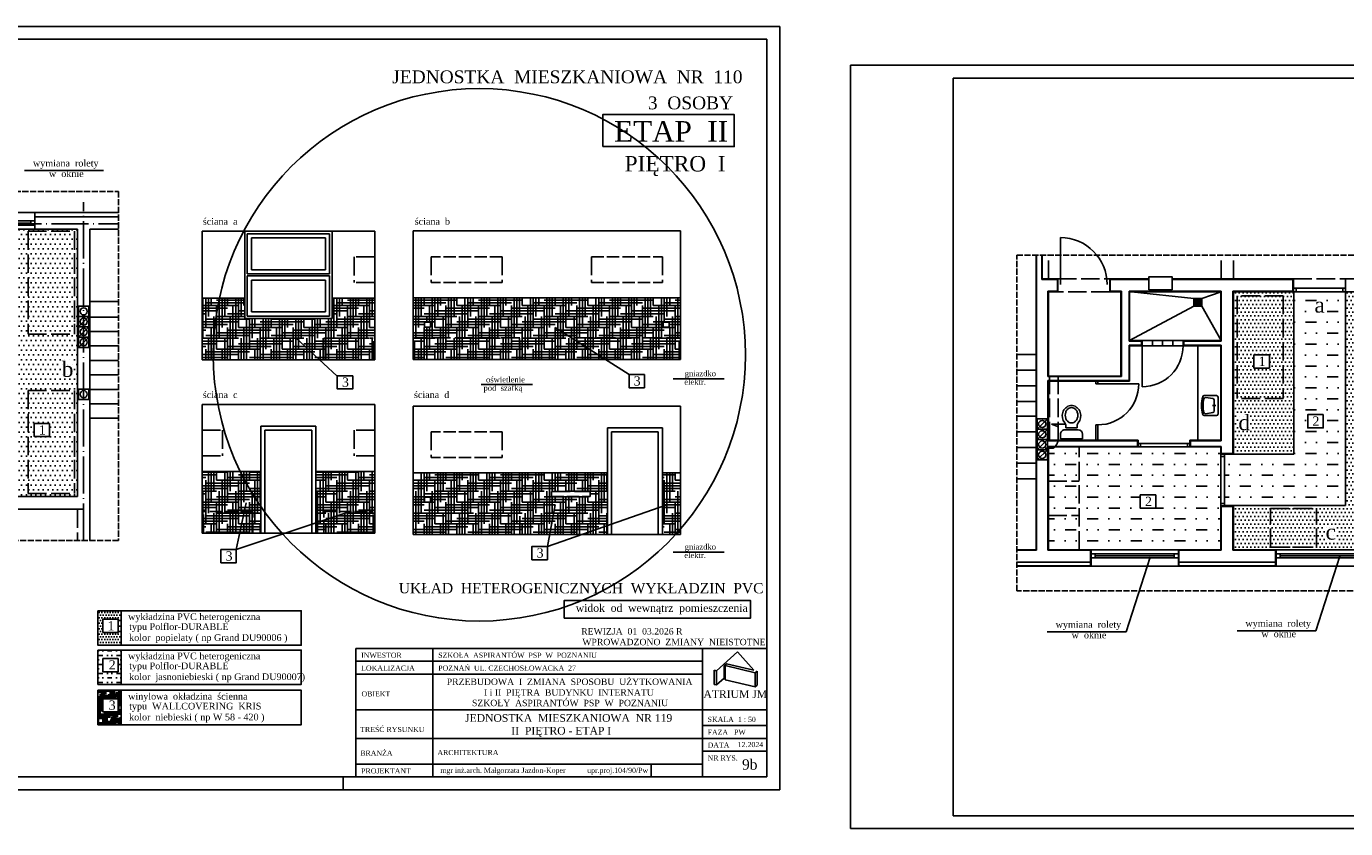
# Model space of a CAD drawing. Extents: x -4334 to 79223, y -1882 to 29514.
# Tile 15 of 60: x 39972 to 42540, y 7874 to 9434. Entities that reach past the tile are written whole.
import ezdxf

# ---------------------------------------------------------------- set-up
doc = ezdxf.new("R2010")
doc.units = 0
doc.header["$MEASUREMENT"] = 0
doc.linetypes.add('ACAD_ISO02W100', pattern=[15, 12, -3])
doc.linetypes.add('ACAD_ISO04W100', pattern=[30.5, 24, -3, 0.5, -3])
doc.layers.get('0').update_dxf_attribs({"color": 251, "linetype": 'CONTINUOUS'})
for name, color, linetype in [('CIENKIE', 251, 'CONTINUOUS'), ('NAPIS', 251, 'CONTINUOUS'), ('OSIE', 251, 'ACAD_ISO04W100'), ('PRZERYW', 251, 'ACAD_ISO02W100'), ('SCIANY', 251, 'CONTINUOUS'), ('urzadzenia', 251, 'CONTINUOUS'), ('URZĄDZENIA', 251, 'CONTINUOUS')]:
    doc.layers.add(name, color=color, linetype=linetype)
doc.styles.add('NEWROMAN', font='TIMES.TTF')

# ---------------------------------------------------------------- blocks, each defined once
blk = doc.blocks.new('R053')
for p, q in [((0.917, 0.692), (0.083, 0.692)), ((0, 0.608), (0, 0)), ((0.095, 0.075), (0.149, 0.421)), ((0.769, 0.492), (0.231, 0.492)), ((0.5, 0.575), (0.5, 0.408)), ((0.905, 0.075), (0.851, 0.421)), ((1, 0), (1, 0.608))]:
    blk.add_line(p, q)
for centre, radius, start, end in [((0.083, 0.608), 0.0833, 90, 180), ((0.917, 0.608), 0.0833, 0, 90), ((0.083, 0), 0.0833, 180, 254.04705), ((0.177, 0.062), 0.0833, 171.19534, 256.97978), ((0.231, 0.408), 0.0833, 90, 171.19534), ((0.769, 0.408), 0.0833, 8.80466, 90), ((0.823, 0.062), 0.0833, 283.02022, 8.80466), ((0.5, 1.458), 1.599, 254.04705, 285.95295), ((0.5, 1.458), 1.516, 256.97978, 283.02022), ((0.917, 0), 0.0833, 285.95295, 0)]:
    blk.add_arc(centre, radius, start, end)
blk = doc.blocks.new('R056')
for p, q in [((-0.332, 0.998), (0.335, 0.998)), ((-0.332, 0.865), (-0.332, 0.998)), ((0.335, 0.998), (0.335, 0.865)), ((0.201, 0.732), (-0.199, 0.732)), ((-0.165, 0.67), (0.001, 0.67)), ((-0.165, 0.67), (-0.165, 0.607)), ((0.168, 0.67), (0.001, 0.67)), ((0.168, 0.67), (0.168, 0.607))]:
    blk.add_line(p, q)
blk.add_lwpolyline([(0.001, 0.067, 0.117514), (0.071, 0.083, 0.104443), (0.135, 0.134, 0.090071), (0.175, 0.207, 0.08201), (0.19, 0.297, 0.08201), (0.175, 0.387, 0.090071), (0.135, 0.459, 0.104443), (0.071, 0.51, 0.117514), (0.001, 0.527, 0.117514), (-0.069, 0.51, 0.104443), (-0.132, 0.459, 0.090071), (-0.172, 0.387, 0.08201), (-0.187, 0.297, 0.08201), (-0.172, 0.207, 0.090071), (-0.132, 0.134, 0.104443), (-0.069, 0.083, 0.117514)], format="xyb", close=True)
for centre, radius, start, end in [((-0.199, 0.865), 0.133, 180, 270), ((0.201, 0.865), 0.133, 270, 0), ((0.038, 0.311), 0.315, 138.639, 258.4219), ((-0.299, 0.607), 0.133, 318.639, 0), ((-0.035, 0.311), 0.315, 281.5781, 41.361), ((0.301, 0.607), 0.133, 180, 221.361), ((0.001, 0.133), 0.133, 258.4219, 281.5781)]:
    blk.add_arc(centre, radius, start, end)

msp = doc.modelspace()

# ---------------------------------------------------------------- hatches: boundary and pattern name
at = {"layer": 'urzadzenia', "ltscale": 3}
h = msp.add_hatch(dxfattribs=at)
h.set_pattern_fill('DOTS', color=256, scale=150, style=0)
h.set_pattern_definition([(0, (-3645.423, 2176.362), (4.6875, 9.375), [0, -9.375])])
h.paths.add_polyline_path([(39818.32, 9039.96), (39735.32, 9039.96), (39735.32, 9006.37), (39952.82, 9006.37), (39952.82, 8519.96), (39953.82, 8519.96), (40071.32, 8519.96), (40071.32, 9039.96), (39988.32, 9039.96)])
h.paths.add_polyline_path([(39975.21, 9035.81), (40065.21, 9035.81), (40065.21, 8835.81), (39975.21, 8835.81)], flags=16)
h.paths.add_polyline_path([(39975.21, 8725.94), (40065.21, 8725.94), (40065.21, 8525.94), (39975.21, 8525.94)], flags=16)
h.paths.add_polyline_path([(39987.1, 8661.92), (40017.15, 8661.92), (40017.15, 8636.27), (39987.1, 8636.27)], flags=0)
h.paths.add_polyline_path([(39975.21, 8835.81), (40065.21, 8835.81), (40065.21, 9035.81), (39975.21, 9035.81)], flags=0)
h.paths.add_polyline_path([(40065.21, 8725.94), (39975.21, 8725.94), (39975.21, 8525.94), (40065.21, 8525.94)], flags=0)
h.paths.add_polyline_path([(39852.82, 8833.42), (39852.82, 8906.37), (39735.32, 8906.37), (39735.32, 8905.37), (39735.32, 8519.96), (39852.82, 8519.96), (39852.82, 8758.69), (39741.42, 8758.69), (39741.42, 8833.42)])
h.paths.add_polyline_path([(39831.86, 8725.94), (39741.86, 8725.94), (39741.86, 8525.94), (39831.86, 8525.94)], flags=17)
h.paths.add_polyline_path([(39741.42, 8833.42), (39741.42, 8758.69), (39852.82, 8758.69), (39852.82, 8833.42)], flags=17)
h.paths.add_polyline_path([(39808.96, 8799.04), (39778.91, 8799.04), (39778.91, 8824.69), (39808.96, 8824.69)], flags=16)
h.paths.add_polyline_path([(40032.8, 8744.04), (40069.2, 8744.04), (40069.2, 8791.09), (40032.8, 8791.09)], flags=24)
h.paths.add_polyline_path([(39898.72, 9007.46), (39927.12, 9007.46), (39927.12, 9038.67), (39898.72, 9038.67)], flags=24)
h.paths.add_polyline_path([(39994.81, 8635.94), (40010.72, 8635.94), (40010.72, 8662.88), (39994.81, 8662.88)], flags=8)
h.paths.add_polyline_path([(39735.95, 8651.21), (39772.42, 8651.21), (39772.42, 8698.26), (39735.95, 8698.26)], flags=25)
h.paths.add_polyline_path([(39786.62, 8798.7), (39802.53, 8798.7), (39802.53, 8825.65), (39786.62, 8825.65)], flags=24)
h = msp.add_hatch(dxfattribs=at)
h.set_pattern_fill('MUDST', color=256, scale=85, style=0)
h.set_pattern_definition([(0, (-3608.558, 2143.61), (42.5, 21.25), [21.25, -21.25, 0, -21.25, 0, -21.25])])
h.paths.add_polyline_path([(42439.11, 8918.16), (42439.11, 8602.38), (42321.11, 8602.38), (42303.6, 8602.38), (42303.6, 8502.38), (42539.11, 8502.38), (42539.11, 8918.16)])
h.paths.add_polyline_path([(42021.11, 8616.16), (42021.11, 8416.16), (42044.11, 8416.16), (42214.11, 8416.16), (42296.6, 8416.16), (42296.6, 8501.38), (42296.6, 8602.38), (42296.6, 8616.16), (42236.6, 8616.16), (42135.6, 8616.16)])
h.paths.add_polyline_path([(41973.13, 8616.16, -0.0337273), (41970.57, 8613.95), (41961.11, 8613.95), (41961.11, 8549.48), (42021.11, 8549.48), (42021.11, 8616.16)])
h.paths.add_polyline_path([(42021.11, 8549.48), (41961.11, 8549.48), (41961.11, 8482.82), (42021.11, 8482.82)])
h.paths.add_polyline_path([(42021.11, 8416.16), (42021.11, 8482.82), (41961.11, 8482.82), (41961.11, 8416.16)])
h.paths.add_polyline_path([(42496.01, 8679.04), (42496.01, 8653.39), (42465.96, 8653.39), (42465.96, 8679.04)], flags=16)
h.paths.add_polyline_path([(42170.01, 8522.76), (42170.01, 8497.11), (42139.96, 8497.11), (42139.96, 8522.76)], flags=16)
h.paths.add_polyline_path([(42473.03, 8905.43), (42506.03, 8905.43), (42506.03, 8869.63), (42473.03, 8869.63)], flags=24)
h.paths.add_polyline_path([(42471.11, 8680.01), (42491.72, 8680.01), (42491.72, 8653.05), (42471.11, 8653.05)], flags=24)
h.paths.add_polyline_path([(42145.11, 8523.73), (42165.72, 8523.73), (42165.72, 8496.77), (42145.11, 8496.77)], flags=24)
h = msp.add_hatch(dxfattribs=at)
h.set_pattern_fill('DOTS', color=256, scale=120, style=0)
h.set_pattern_definition([(0, (-3608.5585, 2143.609), (3.75, 7.5), [0, -7.5])])
h.paths.add_polyline_path([(42560.44, 8710.36), (42650.44, 8710.36), (42650.44, 8910.36), (42560.44, 8910.36)], flags=0)
h.paths.add_polyline_path([(42539.11, 8502.38), (42303.6, 8502.38), (42303.6, 8501.38), (42321.11, 8501.38), (42321.11, 8416.16), (42404.11, 8416.16), (42574.11, 8416.16), (42657.11, 8416.16), (42657.11, 8918.16), (42539.11, 8918.16)])
h.paths.add_polyline_path([(42560.44, 8710.36), (42560.44, 8910.36), (42650.44, 8910.36), (42650.44, 8710.36)], flags=16)
h.paths.add_polyline_path([(42650.44, 8623.97), (42650.44, 8423.97), (42560.44, 8423.97), (42560.44, 8623.97)], flags=0)
h.paths.add_polyline_path([(42585.71, 8549.17), (42615.76, 8549.17), (42615.76, 8523.52), (42585.71, 8523.52)], flags=0)
h.paths.add_polyline_path([(42483.25, 8496.59), (42483.25, 8421.59), (42393.25, 8421.59), (42393.25, 8496.59)], flags=16)
h.paths.add_polyline_path([(42560.44, 8423.97), (42650.44, 8423.97), (42650.44, 8623.97), (42560.44, 8623.97)], flags=16)
h.paths.add_polyline_path([(42393.25, 8421.59), (42483.25, 8421.59), (42483.25, 8496.59), (42393.25, 8496.59)], flags=0)
h.paths.add_polyline_path([(42418.26, 8710.36), (42418.26, 8910.36), (42328.26, 8910.36), (42328.26, 8710.36)], flags=16)
h.paths.add_polyline_path([(42361.17, 8769.58), (42361.17, 8795.23), (42391.22, 8795.23), (42391.22, 8769.58)], flags=0)
h.paths.add_polyline_path([(42439.11, 8918.16), (42438.11, 8918.16), (42321.11, 8918.16), (42321.11, 8602.38), (42439.11, 8602.38)], flags=17)
h.paths.add_polyline_path([(42328.26, 8710.36), (42328.26, 8910.36), (42418.26, 8910.36), (42418.26, 8710.36)], flags=16)
h.paths.add_polyline_path([(42593.42, 8523.19), (42609.33, 8523.19), (42609.33, 8550.13), (42593.42, 8550.13)], flags=8)
h.paths.add_polyline_path([(42615.66, 8639.43), (42652.06, 8639.43), (42652.06, 8686.48), (42615.66, 8686.48)], flags=24)
h.paths.add_polyline_path([(42496.82, 8430.06), (42524.02, 8430.06), (42524.02, 8461.56), (42496.82, 8461.56)], flags=24)
h.paths.add_polyline_path([(42368.87, 8769.25), (42384.78, 8769.25), (42384.78, 8796.19), (42368.87, 8796.19)], flags=8)
h.paths.add_polyline_path([(42324.6, 8640.39), (42361.07, 8640.39), (42361.07, 8687.43), (42324.6, 8687.43)], flags=24)
h = msp.add_hatch(dxfattribs=at)
h.set_pattern_fill('HOUND', color=256, scale=85, style=0)
h.set_pattern_definition([(0, (-3645.423, 2176.362), (21.25, 5.3125), [85, -42.5]), (90, (-3645.423, 2176.362), (-5.3125, -21.25), [85, -42.5])])
h.paths.add_polyline_path([(41244.84, 8906.35), (40724.84, 8906.35), (40727.09, 8786.35), (40727.09, 8828.35), (40932.09, 8828.35), (40932.09, 8786.35), (41037.59, 8786.35), (41037.59, 8828.35), (41242.59, 8828.35), (41244.84, 8786.35)])
h.paths.add_polyline_path([(41102.84, 8565.64), (40724.84, 8565.64), (40724.84, 8445.64), (41102.84, 8445.64)])
h.paths.add_polyline_path([(41244.84, 8445.64), (41244.84, 8565.64), (41209.84, 8565.64), (41209.84, 8445.64)])
h.paths.add_polyline_path([(40535.28, 8448.75), (40550.82, 8448.75), (40550.82, 8490.75), (40646.82, 8490.75), (40646.82, 8448.75), (40649.78, 8448.75), (40649.78, 8568.75), (40535.28, 8568.75)])
h.paths.add_polyline_path([(40313.78, 8448.75), (40316.74, 8448.75), (40316.74, 8490.75), (40412.74, 8490.75), (40412.74, 8448.75), (40428.28, 8448.75), (40428.28, 8568.75), (40313.78, 8568.75)])
h.paths.add_polyline_path([(40396.78, 8905.89), (40313.78, 8905.89), (40313.78, 8785.89), (40550.82, 8785.89), (40550.82, 8827.89), (40646.82, 8827.89), (40646.82, 8785.89), (40649.78, 8785.89), (40649.78, 8905.89), (40566.78, 8905.89), (40566.78, 8865.89), (40396.78, 8865.89)])
h.paths.add_polyline_path([(40746.78, 8859.24), (40758.2, 8859.24), (40758.2, 8849.46), (40746.78, 8849.46)], flags=16)
h.paths.add_polyline_path([(41222.89, 8859.24), (41222.89, 8849.46), (41211.48, 8849.46), (41211.48, 8859.24)], flags=16)
h.paths.add_polyline_path([(40932.09, 8786.35), (40932.09, 8828.35), (40727.09, 8828.35), (40727.09, 8786.35)], flags=16)
h.paths.add_polyline_path([(41242.59, 8786.35), (41242.59, 8828.35), (41037.59, 8828.35), (41037.59, 8786.35)], flags=16)
h.paths.add_polyline_path([(41068.95, 8519.62), (40993.89, 8519.62), (40993.95, 8529.62), (41068.95, 8529.62)], flags=16)
h.paths.add_polyline_path([(40746.78, 8518.53), (40758.2, 8518.53), (40758.2, 8508.75), (40746.78, 8508.75)], flags=16)
h.paths.add_polyline_path([(40646.82, 8448.75), (40646.82, 8490.75), (40550.82, 8490.75), (40550.82, 8448.75)], flags=16)
h.paths.add_polyline_path([(40412.74, 8448.75), (40412.74, 8490.75), (40316.74, 8490.75), (40316.74, 8448.75)], flags=16)
h.paths.add_polyline_path([(40646.82, 8785.89), (40646.82, 8827.89), (40550.82, 8827.89), (40550.82, 8785.89)], flags=16)
h = msp.add_hatch(dxfattribs=at)
h.set_pattern_fill('DOTS', color=256, scale=85, style=0)
h.set_pattern_definition([(0, (-925.451, 2216.969), (2.65625, 5.3125), [0, -5.3125])])
h.paths.add_polyline_path([(40156.31, 8230.54), (40156.31, 8297.51), (40111.07, 8297.51), (40111.07, 8230.54)])
h.paths.add_polyline_path([(40150.81, 8280.96), (40150.81, 8255.31), (40120.76, 8255.31), (40120.76, 8280.96)], flags=16)
h.paths.add_polyline_path([(40128.45, 8281.93), (40144.38, 8281.93), (40144.38, 8254.97), (40128.45, 8254.97)], flags=24)
h = msp.add_hatch(dxfattribs=at)
h.set_pattern_fill('MUDST', color=256, scale=35, style=0)
h.set_pattern_definition([(0, (-925.451, 2216.969), (17.5, 8.75), [8.75, -8.75, 0, -8.75, 0, -8.75])])
h.paths.add_polyline_path([(40156.31, 8154.22), (40156.31, 8221.2), (40111.07, 8221.2), (40111.07, 8154.22)])
h.paths.add_polyline_path([(40150.81, 8204.65), (40150.81, 8179), (40120.76, 8179), (40120.76, 8204.65)], flags=16)
h.paths.add_polyline_path([(40128.07, 8205.83), (40148.68, 8205.83), (40148.68, 8178.87), (40128.07, 8178.87)], flags=24)
h = msp.add_hatch(dxfattribs=at)
h.set_pattern_fill('HOUND', color=256, scale=45, style=0)
h.set_pattern_definition([(0, (-927.589, 2139.3158), (11.25, 2.8125), [45, -22.5]), (90, (-927.589, 2139.3158), (-2.8125, -11.25), [45, -22.5])])
h.paths.add_polyline_path([(40156.31, 8075.86), (40156.31, 8142.83), (40111.07, 8142.83), (40111.07, 8075.86)])
h.paths.add_polyline_path([(40150.81, 8126.28), (40150.81, 8100.63), (40120.76, 8100.63), (40120.76, 8126.28)], flags=16)
h.paths.add_polyline_path([(40128.57, 8127.46), (40147.58, 8127.46), (40147.58, 8100.19), (40128.57, 8100.19)], flags=24)

# ---------------------------------------------------------------- linework, layer by layer
at = {"layer": 'CIENKIE', "ltscale": 3}
for p, q in [((41438.13, 9434.29), (38918.74, 9434.29)), ((41438.13, 9434.29), (41438.13, 7949.29)), ((41413.13, 9409.29), (39118.74, 9409.29)), ((41413.13, 9409.29), (41413.13, 7974.29)), ((41575.69, 9358.81), (41575.69, 7873.81)), ((44014.66, 9358.81), (41575.69, 9358.81)), ((41775.69, 9333.81), (41775.69, 7898.81)), ((43989.66, 9333.81), (41775.69, 9333.81)), ((40122.03, 9153.9), (39968.5, 9153.9)), ((39818.32, 9071.96), (39988.32, 9071.96)), ((39818.32, 9055.82), (39988.32, 9055.82)), ((39818.32, 9047.82), (39988.32, 9047.82)), ((39988.32, 9039.96), (39818.32, 9039.96)), ((39826.32, 9051.82), (39980.32, 9051.82)), ((39980.32, 9055.82), (39980.32, 9047.82)), ((39988.32, 9063.96), (40151.45, 9063.96)), ((40396.78, 9035.89), (40396.78, 8865.89)), ((40566.78, 9035.89), (40566.78, 8865.89)), ((41984.57, 8932.35), (41984.57, 9023.35)), ((41948.11, 8942.16), (41978.57, 8942.16)), ((42081.57, 8942.16), (42156.74, 8942.16)), ((42201.81, 8942.16), (42437.11, 8942.16)), ((42437.11, 8919.16), (42437.11, 8942.16)), ((41960.11, 8919.16), (41978.57, 8919.16)), ((42081.57, 8919.16), (42103.11, 8919.16)), ((42118.11, 8919.16), (42297.6, 8919.16)), ((42320.11, 8919.16), (42437.11, 8919.16)), ((42539.11, 8925.16), (42438.11, 8925.16)), ((42539.11, 8918.16), (42438.11, 8918.16)), ((42443.11, 8918.16), (42443.11, 8925.16)), ((42534.11, 8918.16), (42534.11, 8925.16)), ((40095.32, 8898.96), (40151.45, 8898.96)), ((40073.32, 8849.96), (40093.32, 8869.96)), ((40151.45, 8868.84), (40095.32, 8868.84)), ((40396.78, 8865.89), (40566.78, 8865.89)), ((40073.32, 8829.96), (40093.32, 8849.96)), ((40151.45, 8840.72), (40095.32, 8840.72)), ((40073.32, 8809.96), (40093.32, 8829.96)), ((40151.45, 8812.6), (40095.32, 8812.6)), ((42118.11, 8822.16), (42142.41, 8822.16)), ((42118.11, 8814.16), (42142.41, 8814.16)), ((42224.41, 8822.16), (42297.6, 8822.16)), ((42224.41, 8814.16), (42297.6, 8814.16)), ((40151.45, 8784.48), (40095.32, 8784.48)), ((41899.59, 8796.16), (41937.11, 8796.16)), ((40151.45, 8756.36), (40095.32, 8756.36)), ((41899.59, 8765.66), (41937.11, 8765.66)), ((40956.79, 8737.54), (40857.33, 8737.54)), ((41329.9, 8748.92), (41230.44, 8748.92)), ((41899.59, 8735.16), (41937.11, 8735.16)), ((41960.11, 8753.16), (42103.11, 8753.16)), ((41960.11, 8745.16), (42118.11, 8745.16)), ((40151.45, 8728.24), (40095.32, 8728.24)), ((40151.45, 8700.12), (40095.32, 8700.12)), ((41899.59, 8704.66), (41937.11, 8704.66)), ((40095.32, 8671.96), (40151.45, 8671.96)), ((41899.59, 8676.16), (41937.11, 8676.16)), ((41939.11, 8650.86), (41959.11, 8670.86)), ((41967.1, 8660.24), (41980.5, 8655.31)), ((41993.19, 8660.24), (41967.1, 8660.24)), ((40436.28, 8448.75), (40436.28, 8648.75)), ((40527.28, 8648.75), (40436.28, 8648.75)), ((40527.28, 8448.75), (40527.28, 8648.75)), ((41201.84, 8645.64), (41110.84, 8645.64)), ((41110.84, 8445.64), (41110.84, 8645.64)), ((41201.84, 8445.64), (41201.84, 8645.64)), ((41899.59, 8645.66), (41937.11, 8645.66)), ((41939.11, 8630.86), (41959.11, 8650.86)), ((41939.11, 8610.86), (41959.11, 8630.86)), ((41960.11, 8628.16), (42134.6, 8628.16)), ((42237.6, 8628.16), (42297.6, 8628.16)), ((41899.59, 8615.16), (41937.11, 8615.16)), ((41939.11, 8590.86), (41959.11, 8610.86)), ((41960.11, 8617.16), (42134.6, 8617.16)), ((42135.6, 8623.16), (42236.6, 8623.16)), ((42135.6, 8616.16), (42236.6, 8616.16)), ((42237.6, 8617.16), (42297.6, 8617.16)), ((42296.6, 8602.38), (42296.6, 8501.38)), ((42297.6, 8603.38), (42320.11, 8603.38)), ((42303.6, 8602.38), (42303.6, 8501.38)), ((41899.59, 8584.66), (41937.11, 8584.66)), ((42296.6, 8597.38), (42303.6, 8597.38)), ((41899.59, 8554.16), (41937.11, 8554.16)), ((42296.6, 8506.38), (42303.6, 8506.38)), ((42297.6, 8500.38), (42320.11, 8500.38)), ((41329.9, 8411.78), (41230.44, 8411.78)), ((41899.59, 8415.16), (41938.11, 8415.16)), ((41960.11, 8415.16), (42043.11, 8415.16)), ((42043.11, 8385.16), (42043.11, 8415.16)), ((42044.11, 8416.16), (42214.11, 8416.16)), ((42044.11, 8408.3), (42214.11, 8408.3)), ((42044.11, 8400.3), (42214.11, 8400.3)), ((42052.11, 8400.3), (42052.11, 8408.3)), ((42052.11, 8404.3), (42206.11, 8404.3)), ((42112.52, 8256.52), (42159.25, 8401.72)), ((42206.11, 8400.3), (42206.11, 8408.3)), ((42215.11, 8415.16), (42297.6, 8415.16)), ((42215.11, 8385.16), (42215.11, 8415.16)), ((42320.11, 8415.16), (42403.11, 8415.16)), ((42403.11, 8385.16), (42403.11, 8415.16)), ((42404.11, 8416.16), (42574.11, 8416.16)), ((42404.11, 8408.3), (42574.11, 8408.3)), ((42404.11, 8400.3), (42574.11, 8400.3)), ((42412.11, 8400.3), (42412.11, 8408.3)), ((42412.11, 8404.3), (42566.11, 8404.3)), ((42481.9, 8258.77), (42528.63, 8403.97)), ((41899.59, 8392.16), (42044.11, 8392.16)), ((41899.59, 8385.16), (42043.11, 8385.16)), ((42214.11, 8384.16), (42044.11, 8384.16)), ((42214.11, 8392.16), (42404.11, 8392.16)), ((42215.11, 8385.16), (42403.11, 8385.16)), ((42574.11, 8384.16), (42404.11, 8384.16)), ((42112.52, 8256.52), (41958.99, 8256.52)), ((42481.9, 8258.77), (42328.37, 8258.77)), ((41315.42, 8180.69), (41315.42, 8153.19)), ((41390.42, 8176.79), (41390.42, 8149.29)), ((41390.42, 8149.29), (41394.14, 8152.63)), ((41413.13, 7974.29), (39118.74, 7974.29)), ((40588.13, 7974.29), (40588.13, 7949.29)), ((41438.13, 7949.29), (38918.74, 7949.29)), ((43989.66, 7898.81), (41775.69, 7898.81)), ((44014.66, 7873.81), (41575.69, 7873.81))]:
    msp.add_line(p, q, dxfattribs=at)
at = {"layer": 'CIENKIE'}
for p, q in [((41938.11, 8415.16), (41938.11, 8989.46)), ((41948.11, 8942.16), (41948.11, 8989.46)), ((41978.57, 8919.16), (41978.57, 8942.16)), ((42081.57, 8919.16), (42081.57, 8942.16)), ((41960.11, 8753.16), (41960.11, 8919.16)), ((42103.11, 8753.16), (42103.11, 8919.16)), ((42118.11, 8822.16), (42118.11, 8919.16)), ((42297.6, 8822.16), (42297.6, 8919.16)), ((42320.11, 8603.38), (42320.11, 8919.16)), ((42118.11, 8745.16), (42118.11, 8814.16)), ((42142.41, 8814.16), (42142.41, 8822.16)), ((42224.41, 8814.16), (42224.41, 8822.16)), ((42297.6, 8628.16), (42297.6, 8814.16)), ((41960.11, 8628.16), (41960.11, 8745.16)), ((42134.6, 8617.16), (42134.6, 8628.16)), ((42237.6, 8617.16), (42237.6, 8628.16)), ((41960.11, 8415.16), (41960.11, 8617.16)), ((42140.6, 8616.16), (42140.6, 8623.16)), ((42231.6, 8616.16), (42231.6, 8623.16)), ((42297.6, 8603.38), (42297.6, 8617.16)), ((42297.6, 8415.16), (42297.6, 8500.38)), ((42320.11, 8415.16), (42320.11, 8500.38)), ((40613.13, 8224.29), (40613.13, 7974.29)), ((40613.13, 8224.29), (41413.13, 8224.29)), ((40763.13, 8224.29), (40763.13, 7974.29)), ((41288.13, 8224.29), (41288.13, 7974.29)), ((41315.42, 8180.69), (41356.29, 8217.5)), ((41356.29, 8217.5), (41387.54, 8181.71)), ((40613.13, 8199.29), (41288.13, 8199.29)), ((41330.28, 8190.71), (41334.45, 8194.46)), ((41387.54, 8181.71), (41334.45, 8194.46)), ((40613.13, 8174.29), (41288.13, 8174.29)), ((41310.56, 8154.36), (41310.56, 8181.86)), ((41315.42, 8180.69), (41310.56, 8181.86)), ((41315.42, 8153.19), (41330.28, 8166.58)), ((41330.28, 8166.58), (41330.28, 8190.71)), ((41390.42, 8176.79), (41332.08, 8190.79)), ((41332.08, 8163.29), (41332.08, 8190.79)), ((41390.42, 8176.79), (41394.14, 8180.13)), ((41394.14, 8152.63), (41394.14, 8180.13)), ((41315.42, 8153.19), (41310.56, 8154.36)), ((41390.42, 8149.29), (41332.08, 8163.29)), ((40613.13, 8104.77), (41413.13, 8104.77)), ((41288.13, 8074.29), (41413.13, 8074.29)), ((40613.13, 8049.29), (41413.13, 8049.29)), ((41288.13, 8024.29), (41413.13, 8024.29)), ((40613.13, 7999.29), (41288.13, 7999.29)), ((41188.13, 7999.29), (41188.13, 7974.29))]:
    msp.add_line(p, q, dxfattribs=at)
for points in [[(41093.73, 9200.59), (41349.66, 9200.59), (41349.66, 9262.59), (41093.73, 9262.59)], [(42156.74, 8922.15), (42156.74, 8947.45), (42201.81, 8947.45), (42201.81, 8922.15)], [(40746.78, 8859.24), (40758.2, 8859.24), (40758.2, 8849.46), (40746.78, 8849.46)], [(41222.89, 8859.24), (41211.48, 8859.24), (41211.48, 8849.46), (41222.89, 8849.46)], [(40746.78, 8518.53), (40758.2, 8518.53), (40758.2, 8508.75), (40746.78, 8508.75)]]:
    msp.add_lwpolyline(points, close=True, dxfattribs=at)
for centre in [(40083.32, 8879.96), (40083.32, 8859.96), (40083.32, 8839.96), (40083.32, 8819.96), (40083.32, 8718.77), (41949.11, 8660.86), (41949.11, 8640.86), (41949.11, 8620.86), (41949.11, 8600.86)]:
    msp.add_circle(centre, 7, dxfattribs=at)
at = {"layer": 'CIENKIE', "ltscale": 3}
msp.add_arc((41984.57, 8932.35), 91, 0, 90, dxfattribs=at)
at = {"layer": 'OSIE', "ltscale": 3}
for p, q in [((40083.32, 8434.11), (40083.32, 9092.49)), ((39288.92, 9049.96), (40151.45, 9049.96))]:
    msp.add_line(p, q, dxfattribs=at)
at = {"layer": 'PRZERYW', "ltscale": 3}
for p, q in [((39975.21, 9035.81), (39975.21, 8835.81)), ((39975.21, 9035.81), (40065.21, 9035.81)), ((40065.21, 9035.81), (40065.21, 8835.81)), ((41961.11, 8943.16), (41961.11, 8989.46)), ((42297.11, 8943.16), (42297.11, 8989.46)), ((42321.11, 8943.16), (42321.11, 8989.46)), ((40609.78, 8985.89), (40609.78, 8935.89)), ((40649.78, 8985.89), (40609.78, 8985.89)), ((40759.84, 8986.35), (40759.84, 8936.35)), ((40897.84, 8986.35), (40897.84, 8936.35)), ((41071.84, 8986.35), (41071.84, 8936.35)), ((41209.84, 8986.35), (41209.84, 8936.35)), ((40649.78, 8935.89), (40609.78, 8935.89)), ((41979.57, 8943.16), (42080.57, 8943.16)), ((42438.11, 8943.16), (42539.11, 8943.16)), ((42080.57, 8918.16), (41979.57, 8918.16)), ((42328.26, 8910.36), (42328.26, 8710.36)), ((42418.26, 8910.36), (42328.26, 8910.36)), ((42418.26, 8910.36), (42418.26, 8710.36)), ((39975.21, 8835.81), (40065.21, 8835.81)), ((40646.82, 8785.89), (40646.82, 8827.89)), ((40727.09, 8786.35), (40727.09, 8828.35)), ((40932.09, 8828.35), (40727.09, 8828.35)), ((40932.09, 8786.35), (40932.09, 8828.35)), ((41037.59, 8828.35), (41242.59, 8828.35)), ((41037.59, 8786.35), (41037.59, 8828.35)), ((41242.59, 8786.35), (41242.59, 8828.35)), ((41963.4, 8629.16), (41963.4, 8754.16)), ((41980.11, 8629.16), (41980.11, 8754.16)), ((39975.21, 8725.94), (39975.21, 8525.94)), ((39975.21, 8725.94), (40065.21, 8725.94)), ((40065.21, 8725.94), (40065.21, 8525.94)), ((42418.26, 8710.36), (42328.26, 8710.36)), ((40313.78, 8648.75), (40353.78, 8648.75)), ((40353.78, 8648.75), (40353.78, 8598.75)), ((40649.78, 8648.75), (40609.78, 8648.75)), ((40609.78, 8648.75), (40609.78, 8598.75)), ((40759.84, 8645.64), (40759.84, 8595.64)), ((40897.84, 8645.64), (40897.84, 8595.64)), ((41954.81, 8613.95), (41970.57, 8613.95)), ((42021.11, 8416.16), (42021.11, 8616.16)), ((40313.78, 8598.75), (40353.78, 8598.75)), ((40649.78, 8598.75), (40609.78, 8598.75)), ((39975.21, 8525.94), (40065.21, 8525.94)), ((40993.89, 8519.62), (40993.89, 8529.62)), ((40993.95, 8529.62), (41068.95, 8529.62)), ((41068.95, 8519.62), (41068.95, 8529.62)), ((41961.11, 8549.48), (42021.11, 8549.48)), ((40071.32, 8494.96), (40071.32, 8434.11)), ((40316.74, 8448.75), (40316.74, 8490.75)), ((40646.82, 8448.75), (40646.82, 8490.75)), ((40932.09, 8487.64), (40727.09, 8487.64)), ((40932.09, 8445.64), (40932.09, 8487.64)), ((41961.11, 8482.82), (42021.11, 8482.82)), ((42393.25, 8421.59), (42393.25, 8496.59)), ((42393.25, 8496.59), (42483.25, 8496.59)), ((42483.25, 8421.59), (42483.25, 8496.59)), ((42393.25, 8421.59), (42483.25, 8421.59))]:
    msp.add_line(p, q, dxfattribs=at)
at = {"layer": 'PRZERYW', "ltscale": 2}
for p, q in [((40897.84, 8986.35), (40759.84, 8986.35)), ((41071.84, 8986.35), (41209.84, 8986.35)), ((40897.84, 8936.35), (40759.84, 8936.35)), ((41071.84, 8936.35), (41209.84, 8936.35)), ((40550.82, 8827.89), (40646.82, 8827.89)), ((40550.82, 8785.89), (40550.82, 8827.89)), ((40897.84, 8645.64), (40759.84, 8645.64)), ((40897.84, 8595.64), (40759.84, 8595.64)), ((40993.95, 8519.62), (41068.95, 8519.62)), ((40412.74, 8490.75), (40316.74, 8490.75)), ((40412.74, 8448.75), (40412.74, 8490.75)), ((40550.82, 8448.75), (40550.82, 8490.75)), ((40550.82, 8490.75), (40646.82, 8490.75))]:
    msp.add_line(p, q, dxfattribs=at)
at = {"layer": 'PRZERYW'}
for points in [[(39288.92, 9113.39), (40151.45, 9113.39), (40151.45, 8434.11), (39288.92, 8434.11)], [(41899.59, 8989.46), (42764.04, 8989.46), (42764.04, 8336.06), (41899.59, 8336.06)]]:
    msp.add_lwpolyline(points, close=True, dxfattribs=at)
at = {"layer": 'PRZERYW', "ltscale": 3}
for centre, radius, start, end in [((41959.41, 8635.12), 7.17, 268.87116, 303.81771), ((41955.47, 8634.02), 25.11, 306.94729, 348.84378)]:
    msp.add_arc(centre, radius, start, end, dxfattribs=at)
at = {"layer": 'SCIANY', "ltscale": 3}
for p, q in [((39988.32, 9071.96), (39988.32, 9039.96)), ((39988.32, 9071.96), (40151.45, 9071.96)), ((39988.32, 9039.96), (40071.32, 9039.96)), ((40095.32, 9039.96), (40151.45, 9039.96)), ((40313.78, 9035.89), (40649.78, 9035.89)), ((40313.78, 8785.89), (40313.78, 9035.89)), ((40649.78, 9035.89), (40649.78, 8785.89)), ((40724.84, 9036.35), (40724.84, 8786.35)), ((41244.84, 9036.35), (40724.84, 9036.35)), ((41244.84, 8786.35), (41244.84, 9036.35)), ((41949.11, 8943.16), (41979.57, 8943.16)), ((42080.57, 8943.16), (42156.74, 8943.16)), ((42201.81, 8943.16), (42438.11, 8943.16)), ((42438.11, 8918.16), (42438.11, 8943.16)), ((42539.11, 8943.16), (42657.11, 8943.16)), ((42539.11, 8918.16), (42539.11, 8943.16)), ((41961.11, 8918.16), (41979.57, 8918.16)), ((42080.57, 8918.16), (42102.11, 8918.16)), ((42119.11, 8918.16), (42296.6, 8918.16)), ((42321.11, 8918.16), (42438.11, 8918.16)), ((42539.11, 8918.16), (42657.11, 8918.16)), ((42119.11, 8823.16), (42143.41, 8823.16)), ((42119.11, 8813.16), (42143.41, 8813.16)), ((42223.41, 8823.16), (42296.6, 8823.16)), ((42223.41, 8813.16), (42296.6, 8813.16)), ((40313.78, 8785.89), (40649.78, 8785.89)), ((41244.84, 8786.35), (40724.84, 8786.35)), ((41961.11, 8754.16), (42102.11, 8754.16)), ((41961.11, 8744.16), (42119.11, 8744.16)), ((40649.78, 8698.75), (40313.78, 8698.75)), ((40313.78, 8698.75), (40313.78, 8448.75)), ((40649.78, 8448.75), (40649.78, 8698.75)), ((40724.84, 8695.64), (40724.84, 8445.64)), ((41244.84, 8695.64), (40724.84, 8695.64)), ((41244.84, 8445.64), (41244.84, 8695.64)), ((41961.11, 8629.16), (42135.6, 8629.16)), ((42236.6, 8629.16), (42296.6, 8629.16)), ((41961.11, 8616.16), (42135.6, 8616.16)), ((42236.6, 8616.16), (42296.6, 8616.16)), ((42296.6, 8602.38), (42321.11, 8602.38)), ((39953.82, 8519.96), (40071.32, 8519.96)), ((42296.6, 8501.38), (42321.11, 8501.38)), ((39953.82, 8494.96), (40083.32, 8494.96)), ((40649.78, 8448.75), (40313.78, 8448.75)), ((41244.84, 8445.64), (40724.84, 8445.64)), ((41899.59, 8416.16), (41937.11, 8416.16)), ((41961.11, 8416.16), (42044.11, 8416.16)), ((42044.11, 8384.16), (42044.11, 8416.16)), ((42214.11, 8416.16), (42296.6, 8416.16)), ((42214.11, 8384.16), (42214.11, 8416.16)), ((42321.11, 8416.16), (42404.11, 8416.16)), ((42404.11, 8384.16), (42404.11, 8416.16)), ((41899.59, 8384.16), (42044.11, 8384.16)), ((42214.11, 8384.16), (42404.11, 8384.16))]:
    msp.add_line(p, q, dxfattribs=at)
at = {"layer": 'SCIANY'}
for p, q in [((40071.32, 8519.96), (40071.32, 9039.96)), ((40095.32, 8434.11), (40095.32, 9039.96)), ((41937.11, 8416.16), (41937.11, 8989.46)), ((41949.11, 8943.16), (41949.11, 8989.46)), ((41979.57, 8918.16), (41979.57, 8943.16)), ((42080.57, 8918.16), (42080.57, 8943.16)), ((41961.11, 8754.16), (41961.11, 8918.16)), ((42102.11, 8754.16), (42102.11, 8918.16)), ((42119.11, 8823.16), (42119.11, 8918.16)), ((42296.6, 8823.16), (42296.6, 8918.16)), ((42321.11, 8602.38), (42321.11, 8918.16)), ((42119.11, 8744.16), (42119.11, 8813.16)), ((42143.41, 8813.16), (42143.41, 8823.16)), ((42223.41, 8813.16), (42223.41, 8823.16)), ((42296.6, 8629.16), (42296.6, 8813.16)), ((41961.11, 8629.16), (41961.11, 8744.16)), ((42135.6, 8616.16), (42135.6, 8629.16)), ((42236.6, 8616.16), (42236.6, 8629.16)), ((41961.11, 8416.16), (41961.11, 8616.16)), ((42296.6, 8602.38), (42296.6, 8616.16)), ((42296.6, 8416.16), (42296.6, 8501.38)), ((42321.11, 8416.16), (42321.11, 8501.38)), ((40083.32, 8434.11), (40083.32, 8494.96))]:
    msp.add_line(p, q, dxfattribs=at)
at = {"layer": 'urzadzenia', "ltscale": 3}
for p, q in [((40401.78, 9030.89), (40401.78, 8952.89)), ((40401.78, 9030.89), (40561.78, 9030.89)), ((40409.78, 9022.89), (40553.78, 9022.89)), ((40409.78, 9022.89), (40409.78, 8960.89)), ((40553.78, 9022.89), (40553.78, 8960.89)), ((40561.78, 9030.89), (40561.78, 8952.89)), ((40561.78, 8952.89), (40401.78, 8952.89)), ((40401.78, 8948.89), (40401.78, 8870.89)), ((40561.78, 8948.89), (40401.78, 8948.89)), ((40553.78, 8960.89), (40409.78, 8960.89)), ((40409.78, 8940.89), (40409.78, 8878.89)), ((40553.78, 8940.89), (40409.78, 8940.89)), ((40553.78, 8940.89), (40553.78, 8878.89)), ((40561.78, 8948.89), (40561.78, 8870.89)), ((42244.45, 8905.08), (42123.11, 8918.16)), ((42259.45, 8905.08), (42297.11, 8918.16)), ((42439.11, 8918.16), (42439.11, 8602.38)), ((42539.11, 8918.16), (42539.11, 8502.38)), ((40073.32, 8889.96), (40073.32, 8809.96)), ((40093.32, 8889.96), (40093.32, 8809.96)), ((40313.78, 8905.89), (40396.78, 8905.89)), ((40566.78, 8905.89), (40649.78, 8905.89)), ((41244.84, 8906.35), (40724.84, 8906.35)), ((42244.45, 8890.08), (42119.11, 8823.16)), ((42244.45, 8905.08), (42244.45, 8890.08)), ((42244.45, 8905.08), (42259.45, 8905.08)), ((42244.45, 8902.08), (42259.45, 8902.08)), ((42244.45, 8899.08), (42259.45, 8899.08)), ((42244.45, 8896.08), (42259.45, 8896.08)), ((42244.45, 8893.08), (42259.45, 8893.08)), ((42244.45, 8890.08), (42259.45, 8890.08)), ((42259.45, 8905.08), (42259.45, 8890.08)), ((42259.45, 8890.08), (42297.11, 8823.16)), ((40401.78, 8870.89), (40561.78, 8870.89)), ((40409.78, 8878.89), (40553.78, 8878.89)), ((41144.82, 8757.08), (41000.83, 8848.86)), ((40576.98, 8753.79), (40496.94, 8827.76)), ((42143.41, 8823.16), (42223.41, 8823.16)), ((42143.41, 8813.16), (42223.41, 8813.16)), ((42143.41, 8813.16), (42143.41, 8733.16)), ((42053.11, 8739.16), (42137.11, 8739.16)), ((40073.32, 8728.77), (40073.32, 8708.77)), ((40093.32, 8728.77), (40093.32, 8708.77)), ((40535.28, 8656.75), (40428.28, 8656.75)), ((40428.28, 8448.75), (40428.28, 8656.75)), ((40535.28, 8448.75), (40535.28, 8656.75)), ((41209.84, 8653.64), (41102.84, 8653.64)), ((41102.84, 8445.64), (41102.84, 8653.64)), ((41209.84, 8445.64), (41209.84, 8653.64)), ((41939.11, 8670.86), (41939.11, 8590.86)), ((41959.11, 8670.86), (41959.11, 8590.86)), ((42053.11, 8659.16), (42057.11, 8659.16)), ((42321.11, 8602.38), (42439.11, 8602.38)), ((40428.28, 8568.75), (40313.78, 8568.75)), ((40649.78, 8568.75), (40535.28, 8568.75)), ((41102.84, 8565.64), (40724.84, 8565.64)), ((41244.84, 8565.64), (41209.84, 8565.64)), ((40380.49, 8416.62), (40399.85, 8507.21)), ((40985.96, 8422.58), (41218.64, 8503.55)), ((40985.96, 8422.58), (41000.83, 8503.55)), ((42303.6, 8502.38), (42539.11, 8502.38)), ((40380.49, 8416.62), (40598.44, 8489.56)), ((40156.31, 8230.54), (40156.31, 8297.51)), ((40156.31, 8154.22), (40156.31, 8221.2)), ((40156.31, 8075.86), (40156.31, 8142.83))]:
    msp.add_line(p, q, dxfattribs=at)
at = {"layer": 'urzadzenia'}
for p, q in [((40073.32, 8889.96), (40093.32, 8889.96)), ((40073.32, 8869.96), (40093.32, 8869.96)), ((40073.32, 8849.96), (40093.32, 8849.96)), ((40073.32, 8829.96), (40093.32, 8829.96)), ((40073.32, 8809.96), (40093.32, 8809.96)), ((42163.41, 8813.16), (42163.41, 8823.16)), ((42183.41, 8813.16), (42183.41, 8823.16)), ((42203.41, 8813.16), (42203.41, 8823.16)), ((42252.11, 8629.16), (42252.11, 8813.16)), ((42053.11, 8739.16), (42053.11, 8744.16)), ((42057.11, 8739.16), (42057.11, 8744.16)), ((40073.32, 8728.77), (40093.32, 8728.77)), ((40073.32, 8708.77), (40093.32, 8708.77)), ((41939.11, 8670.86), (41959.11, 8670.86)), ((42053.11, 8629.16), (42053.11, 8659.16)), ((42057.11, 8629.16), (42057.11, 8659.16)), ((41939.11, 8650.86), (41959.11, 8650.86)), ((41939.11, 8630.86), (41959.11, 8630.86)), ((41939.11, 8610.86), (41959.11, 8610.86)), ((41939.11, 8590.86), (41959.11, 8590.86))]:
    msp.add_line(p, q, dxfattribs=at)
for points in [[(42391.22, 8795.23), (42361.17, 8795.23), (42361.17, 8769.58), (42391.22, 8769.58)], [(41174.87, 8757.08), (41144.82, 8757.08), (41144.82, 8731.43), (41174.87, 8731.43)], [(40607.03, 8754.81), (40576.98, 8754.81), (40576.98, 8729.16), (40607.03, 8729.16)], [(42496.01, 8679.04), (42465.96, 8679.04), (42465.96, 8653.39), (42496.01, 8653.39)], [(40017.15, 8661.92), (39987.1, 8661.92), (39987.1, 8636.27), (40017.15, 8636.27)], [(42170.01, 8522.76), (42139.96, 8522.76), (42139.96, 8497.11), (42170.01, 8497.11)], [(40985.96, 8422.58), (40955.91, 8422.58), (40955.91, 8396.92), (40985.96, 8396.92)], [(40380.49, 8416.62), (40350.44, 8416.62), (40350.44, 8390.97), (40380.49, 8390.97)], [(40111.07, 8297.51), (40506.74, 8297.51), (40506.74, 8230.54), (40111.07, 8230.54)], [(41018.42, 8283.17), (41381.34, 8283.17), (41381.34, 8317.22), (41018.42, 8317.22)], [(40150.81, 8280.96), (40120.76, 8280.96), (40120.76, 8255.31), (40150.81, 8255.31)], [(40111.07, 8221.2), (40506.74, 8221.2), (40506.74, 8154.22), (40111.07, 8154.22)], [(40150.81, 8204.65), (40120.76, 8204.65), (40120.76, 8179), (40150.81, 8179)], [(40111.07, 8142.83), (40506.74, 8142.83), (40506.74, 8075.86), (40111.07, 8075.86)], [(40150.81, 8126.28), (40120.76, 8126.28), (40120.76, 8100.63), (40150.81, 8100.63)]]:
    msp.add_lwpolyline(points, close=True, dxfattribs=at)
at = {"layer": 'urzadzenia', "ltscale": 3}
for centre in [(42143.41, 8813.16), (42057.11, 8739.16)]:
    msp.add_arc(centre, 80, 270, 0, dxfattribs=at)
at = {"layer": 'URZĄDZENIA', "ltscale": 3}
msp.add_circle((40853.5, 8795.44), 517.85, dxfattribs=at)

# ---------------------------------------------------------------- block references
for name, p, xscale, yscale, zscale, rotation in [('R053', (42264.5, 8677.2), -39, 39, 39, 270), ('R056', (42006.17, 8697.15), 65, 65, 65, 180)]:
    msp.add_blockref(name, p, dxfattribs=dict(at, xscale=xscale, yscale=yscale, zscale=zscale, rotation=rotation))

# ---------------------------------------------------------------- texts
at = {"layer": 'CIENKIE', "style": 'NEWROMAN'}
for s, height, p in [('REWIZJA  01  03.2026 R', 12.5, (41051.75, 8251.3)), ('WPROWADZONO  ZMIANY  NIEISTOTNE', 12.5, (41053.95, 8230.53)), ('SZKOŁA  ASPIRANTÓW  PSP  W  POZNANIU', 10, (40773.47, 8206.06)), ('INWESTOR', 10, (40623.47, 8206.06)), ('LOKALIZACJA', 10, (40623.47, 8181.06)), ('POZNAŃ  UL. CZECHOSŁOWACKA  27', 10, (40773.47, 8181.06)), ('PRZEBUDOWA  I  ZMIANA  SPOSOBU  UŻYTKOWANIA', 12.5, (40790.04, 8153.2)), ('OBIEKT', 10, (40624.09, 8130.8)), ('I i II  PIĘTRA  BUDYNKU  INTERNATU', 12.5, (40862.66, 8132.26)), ('ATRIUM JM', 15, (41289.69, 8127.9)), ('SZKOŁY  ASPIRANTÓW  PSP  W  POZNANIU', 12.5, (40839.16, 8111.96)), ('JEDNOSTKA  MIESZKANIOWA  NR 119', 15, (40825.57, 8081.52)), ('SKALA', 10, (41297.81, 8081.24)), ('1 : 50', 10, (41356.88, 8081.24)), ('TREŚĆ RYSUNKU', 10, (40621.5, 8061.64)), ('II  PIĘTRO - ETAP I', 15, (40915.72, 8056.66)), ('FAZA', 10, (41297.81, 8056.24)), ('PW', 10, (41349.24, 8056.46)), ('DATA', 10, (41297.81, 8031.24)), ('12.2024', 10, (41356.41, 8032.3)), ('BRANŻA', 10, (40621.76, 8015.62)), ('ARCHITEKTURA', 10, (40771.96, 8016.79)), ('NR RYS.', 10, (41297.81, 8006.24)), ('PROJEKTANT', 10, (40623.47, 7981.06)), (' mgr inż.arch. Małgorzata Jazdon-Koper           upr.proj.104/90/Pw', 10, (40773.68, 7982.22)), ('9b', 20, (41364.68, 7988.53))]:
    msp.add_text(s, height=height, dxfattribs=at).set_placement(p)
at = {"layer": 'NAPIS', "ltscale": 3, "style": 'NEWROMAN'}
for s, height, p in [('JEDNOSTKA  MIESZKANIOWA  NR  110', 25, (40683.98, 9323.67)), ('3  OSOBY', 25, (41181.56, 9272.99)), ('ETAP  II', 40, (41116.09, 9210.15)), ('wymiana  rolety', 13, (39984.69, 9161.83)), ('PIĘTRO  I', 30, (41136.32, 9152.11)), ('w  oknie', 13, (40015.79, 9141.31)), ('ściana  a', 13, (40315.24, 9048.45)), ('ściana  b', 13, (40727.75, 9048.45)), ('a', 30, (42478.95, 8877.54)), ('b', 30, (40040.75, 8752.49)), ('1', 18, (42370.25, 8773.74)), ('gniazdko  ', 11, (41253.17, 8753.65)), ('3', 18, (40586.06, 8733.32)), ('pod  szafką', 11, (40861.64, 8725.49)), ('oświetlenie', 11, (40866.53, 8741.78)), ('3', 18, (41153.9, 8735.59)), (' elektr.', 11, (41248.28, 8737.36)), ('ściana  c', 13, (40315.24, 8711.31)), ('ściana  d', 13, (40726.3, 8711.31)), ('d', 30, (42330.97, 8648.83)), ('1', 18, (39996.18, 8640.43)), ('2', 18, (42475.04, 8657.55)), ('2', 18, (42149.04, 8501.27)), ('c', 30, (42500.56, 8435.92)), ('gniazdko  ', 11, (41253.17, 8416.51)), ('3', 18, (40359.52, 8395.12)), ('3', 18, (40964.99, 8401.08)), (' elektr.', 11, (41248.28, 8400.22)), ('UKŁAD  HETEROGENICZNYCH  WYKŁADZIN  PVC', 20, (40696.79, 8331.48)), ('wykładzina PVC heterogeniczna', 13, (40169.91, 8279.46)), ('widok  od  wewnątrz  pomieszczenia', 15, (41041.17, 8295.46)), ('1', 18, (40129.84, 8259.47)), ('typu Polflor-DURABLE', 13, (40171.84, 8260.22)), ('wymiana  rolety', 13, (41975.18, 8264.45)), ('wymiana  rolety', 13, (42344.56, 8266.69)), ('kolor  popielaty ( np Grand DU90006 )', 13, (40171.84, 8239.02)), ('w  oknie', 13, (42006.29, 8243.93)), ('w  oknie', 13, (42375.66, 8246.18)), ('wykładzina PVC heterogeniczna', 13, (40169.91, 8203.14)), ('2', 18, (40132, 8183.37)), ('typu Polflor-DURABLE', 13, (40171.84, 8183.91)), ('kolor  jasnoniebieski ( np Grand DU90007)', 13, (40171.84, 8162.71)), ('winylowa  okładzina  ścienna', 13, (40169.91, 8124.78)), ('3', 18, (40132, 8105)), ('typu  WALLCOVERING  KRIS', 13, (40171.84, 8105.54)), ('kolor  niebieski ( np W 58 - 420 )', 13, (40171.84, 8084.34))]:
    msp.add_text(s, height=height, dxfattribs=at).set_placement(p)

doc.saveas('drawing.dxf')
